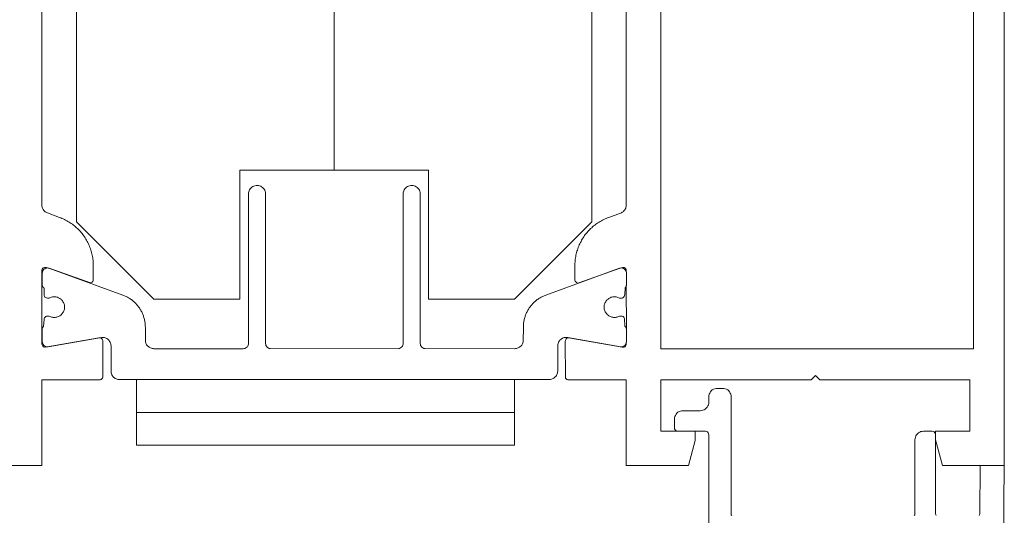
# Paper-space layout 'AD-02 DETAL MONTAŻU DRZWI' of a CAD drawing. Header units: millimetres. Extents: x 0 to 594, y 0 to 550.
# Tile 20 of 99: x 121.73 to 133.19, y 111.63 to 117.4. Entities that reach past the tile are written whole.
import ezdxf
from ezdxf.xclip import XClip

# ---------------------------------------------------------------- set-up
doc = ezdxf.new("R2010")
doc.units = ezdxf.units.MM
doc.header["$MEASUREMENT"] = 0
doc.header["$XCLIPFRAME"] = 0
doc.layers.add('A_stolarka_Nr_pióra__1', color=7, linetype='Continuous', lineweight=20)
doc.layers.add('A_stolarka_Nr_pióra__2', color=8, linetype='Continuous', lineweight=13)

# ---------------------------------------------------------------- blocks, each defined once
blk = doc.blocks.new('Rysunek_2_2', base_point=(-46914.584, -27095.2))
at = {"layer": 'A_stolarka_Nr_pióra__1', "color": 7, "linetype": 'Continuous', "lineweight": 20, "ltscale": 0.2, "flags": 128}
for points in [[(133.186, 126.558), (133.187, 112.21), (132.468, 112.21), (132.387, 112.51), (132.387, 112.61), (132.787, 112.61), (132.787, 113.21), (131.038, 113.21), (130.988, 113.26), (130.938, 113.21), (129.187, 113.209), (129.187, 112.609), (129.587, 112.609), (129.587, 112.503), (129.509, 112.209), (128.787, 112.209), (128.787, 113.209), (128.117, 113.208), (128.106, 113.21), (128.096, 113.214), (128.088, 113.22), (128.081, 113.229), (128.078, 113.239), (128.077, 113.657), (128.078, 113.668), (128.082, 113.677), (128.088, 113.685), (128.096, 113.692), (128.106, 113.696), (128.116, 113.697), (128.74, 113.588), (128.751, 113.587), (128.761, 113.59), (128.77, 113.594), (128.778, 113.601), (128.783, 113.61), (128.786, 113.62), (128.787, 113.64), (128.788, 113.65), (128.789, 113.79), (128.788, 113.8), (128.787, 114.307), (128.788, 114.317), (128.789, 114.451), (128.788, 114.461), (128.787, 114.479), (128.786, 114.49), (128.781, 114.5), (128.773, 114.509), (128.764, 114.515), (128.753, 114.518), (128.741, 114.518), (128.714, 114.509), (128.236, 114.336), (128.226, 114.335), (128.215, 114.337), (128.206, 114.341), (128.198, 114.348), (128.192, 114.357), (128.189, 114.367), (128.188, 114.537), (128.188, 114.552), (128.189, 114.568), (128.19, 114.583), (128.191, 114.599), (128.193, 114.614), (128.195, 114.63), (128.198, 114.645), (128.201, 114.66), (128.204, 114.676), (128.208, 114.691), (128.212, 114.706), (128.217, 114.72), (128.222, 114.735), (128.227, 114.75), (128.233, 114.764), (128.239, 114.779), (128.246, 114.793), (128.253, 114.807), (128.26, 114.821), (128.267, 114.834), (128.275, 114.848), (128.283, 114.861), (128.292, 114.874), (128.301, 114.887), (128.31, 114.899), (128.32, 114.911), (128.33, 114.923), (128.34, 114.935), (128.35, 114.947), (128.361, 114.958), (128.372, 114.969), (128.384, 114.979), (128.395, 114.99), (128.407, 115), (128.419, 115.01), (128.432, 115.019), (128.445, 115.028), (128.457, 115.037), (128.471, 115.045), (128.484, 115.053), (128.497, 115.061), (128.511, 115.068), (128.525, 115.075), (128.539, 115.082), (128.553, 115.088), (128.568, 115.094), (128.582, 115.1), (128.721, 115.15), (128.731, 115.154), (128.74, 115.159), (128.749, 115.165), (128.756, 115.172), (128.764, 115.18), (128.77, 115.188), (128.775, 115.197), (128.78, 115.206), (128.783, 115.216), (128.786, 115.226), (128.787, 115.236), (128.79, 121.476)], [(133.186, 126.558), (133.187, 112.21), (132.468, 112.21), (132.387, 112.51), (132.387, 112.61), (132.787, 112.61), (132.787, 113.21), (131.038, 113.21), (130.988, 113.26), (130.938, 113.21), (129.187, 113.209), (129.187, 112.609), (129.587, 112.609), (129.587, 112.503), (129.509, 112.209), (128.787, 112.209), (128.787, 113.209), (128.117, 113.208), (128.106, 113.21), (128.096, 113.214), (128.088, 113.22), (128.081, 113.229), (128.078, 113.239), (128.077, 113.657), (128.078, 113.668), (128.082, 113.677), (128.088, 113.685), (128.096, 113.692), (128.106, 113.696), (128.116, 113.697), (128.74, 113.588), (128.751, 113.587), (128.761, 113.59), (128.77, 113.594), (128.778, 113.601), (128.783, 113.61), (128.786, 113.62), (128.787, 113.64), (128.788, 113.65), (128.789, 113.79), (128.788, 113.8), (128.787, 114.307), (128.788, 114.317), (128.789, 114.451), (128.788, 114.461), (128.787, 114.479), (128.786, 114.49), (128.781, 114.5), (128.773, 114.509), (128.764, 114.515), (128.753, 114.518), (128.741, 114.518), (128.714, 114.509), (128.236, 114.336), (128.226, 114.335), (128.215, 114.337), (128.206, 114.341), (128.198, 114.348), (128.192, 114.357), (128.189, 114.367), (128.188, 114.537), (128.188, 114.552), (128.189, 114.568), (128.19, 114.583), (128.191, 114.599), (128.193, 114.614), (128.195, 114.63), (128.198, 114.645), (128.201, 114.66), (128.204, 114.676), (128.208, 114.691), (128.212, 114.706), (128.217, 114.72), (128.222, 114.735), (128.227, 114.75), (128.233, 114.764), (128.239, 114.779), (128.246, 114.793), (128.253, 114.807), (128.26, 114.821), (128.267, 114.834), (128.275, 114.848), (128.283, 114.861), (128.292, 114.874), (128.301, 114.887), (128.31, 114.899), (128.32, 114.911), (128.33, 114.923), (128.34, 114.935), (128.35, 114.947), (128.361, 114.958), (128.372, 114.969), (128.384, 114.979), (128.395, 114.99), (128.407, 115), (128.419, 115.01), (128.432, 115.019), (128.445, 115.028), (128.457, 115.037), (128.471, 115.045), (128.484, 115.053), (128.497, 115.061), (128.511, 115.068), (128.525, 115.075), (128.539, 115.082), (128.553, 115.088), (128.568, 115.094), (128.582, 115.1), (128.721, 115.15), (128.731, 115.154), (128.74, 115.159), (128.749, 115.165), (128.756, 115.172), (128.764, 115.18), (128.77, 115.188), (128.775, 115.197), (128.78, 115.206), (128.783, 115.216), (128.786, 115.226), (128.787, 115.236), (128.79, 121.476)], [(121.985, 121.484), (121.984, 115.24), (121.985, 115.23), (121.988, 115.218), (121.991, 115.208), (121.995, 115.199), (122, 115.19), (122.008, 115.18), (122.014, 115.173), (122.022, 115.166), (122.03, 115.16), (122.039, 115.155), (122.048, 115.151), (122.189, 115.1), (122.204, 115.094), (122.218, 115.088), (122.232, 115.082), (122.246, 115.075), (122.26, 115.068), (122.274, 115.061), (122.288, 115.053), (122.301, 115.045), (122.314, 115.037), (122.327, 115.028), (122.34, 115.019), (122.352, 115.01), (122.364, 115), (122.376, 114.99), (122.388, 114.979), (122.399, 114.969), (122.41, 114.958), (122.421, 114.947), (122.432, 114.935), (122.442, 114.923), (122.452, 114.911), (122.461, 114.899), (122.47, 114.887), (122.479, 114.874), (122.488, 114.861), (122.496, 114.848), (122.504, 114.834), (122.512, 114.821), (122.519, 114.807), (122.526, 114.793), (122.532, 114.779), (122.538, 114.764), (122.544, 114.75), (122.549, 114.735), (122.554, 114.72), (122.559, 114.706), (122.563, 114.691), (122.567, 114.676), (122.57, 114.66), (122.573, 114.645), (122.576, 114.63), (122.578, 114.614), (122.58, 114.599), (122.582, 114.583), (122.583, 114.568), (122.583, 114.552), (122.583, 114.537), (122.583, 114.375), (122.582, 114.364), (122.578, 114.354), (122.571, 114.346), (122.562, 114.34), (122.552, 114.336), (122.069, 114.507), (122.059, 114.51), (122.038, 114.516), (122.027, 114.518), (122.016, 114.518), (122.005, 114.513), (121.996, 114.507), (121.989, 114.497), (121.985, 114.487), (121.984, 113.627), (121.986, 113.617), (121.99, 113.607), (121.996, 113.599), (122.004, 113.593), (122.014, 113.589), (122.024, 113.587), (122.648, 113.697), (122.658, 113.697), (122.669, 113.695), (122.678, 113.69), (122.685, 113.683), (122.691, 113.674), (122.694, 113.665), (122.695, 113.248), (122.694, 113.238), (122.689, 113.228), (122.683, 113.22), (122.674, 113.213), (122.664, 113.209), (121.984, 113.209), (121.984, 112.209), (121.263, 112.209)], [(121.985, 121.484), (121.984, 115.24), (121.985, 115.23), (121.988, 115.218), (121.991, 115.208), (121.995, 115.199), (122, 115.19), (122.008, 115.18), (122.014, 115.173), (122.022, 115.166), (122.03, 115.16), (122.039, 115.155), (122.048, 115.151), (122.189, 115.1), (122.204, 115.094), (122.218, 115.088), (122.232, 115.082), (122.246, 115.075), (122.26, 115.068), (122.274, 115.061), (122.288, 115.053), (122.301, 115.045), (122.314, 115.037), (122.327, 115.028), (122.34, 115.019), (122.352, 115.01), (122.364, 115), (122.376, 114.99), (122.388, 114.979), (122.399, 114.969), (122.41, 114.958), (122.421, 114.947), (122.432, 114.935), (122.442, 114.923), (122.452, 114.911), (122.461, 114.899), (122.47, 114.887), (122.479, 114.874), (122.488, 114.861), (122.496, 114.848), (122.504, 114.834), (122.512, 114.821), (122.519, 114.807), (122.526, 114.793), (122.532, 114.779), (122.538, 114.764), (122.544, 114.75), (122.549, 114.735), (122.554, 114.72), (122.559, 114.706), (122.563, 114.691), (122.567, 114.676), (122.57, 114.66), (122.573, 114.645), (122.576, 114.63), (122.578, 114.614), (122.58, 114.599), (122.582, 114.583), (122.583, 114.568), (122.583, 114.552), (122.583, 114.537), (122.583, 114.375), (122.582, 114.364), (122.578, 114.354), (122.571, 114.346), (122.562, 114.34), (122.552, 114.336), (122.069, 114.507), (122.059, 114.51), (122.038, 114.516), (122.027, 114.518), (122.016, 114.518), (122.005, 114.513), (121.996, 114.507), (121.989, 114.497), (121.985, 114.487), (121.984, 113.627), (121.986, 113.617), (121.99, 113.607), (121.996, 113.599), (122.004, 113.593), (122.014, 113.589), (122.024, 113.587), (122.648, 113.697), (122.658, 113.697), (122.669, 113.695), (122.678, 113.69), (122.685, 113.683), (122.691, 113.674), (122.694, 113.665), (122.695, 113.248), (122.694, 113.238), (122.689, 113.228), (122.683, 113.22), (122.674, 113.213), (122.664, 113.209), (121.984, 113.209), (121.984, 112.209), (121.263, 112.209)], [(132.827, 122.051), (132.827, 113.569), (129.187, 113.569), (129.187, 123.151)], [(132.827, 122.051), (132.827, 113.569), (129.187, 113.569), (129.187, 123.151)], [(123.086, 113.209), (123.086, 112.829), (127.487, 112.829), (127.487, 113.209)], [(123.086, 113.209), (123.086, 112.829), (127.487, 112.829), (127.487, 113.209)], [(129.747, 107.172), (129.747, 112.569), (129.745, 112.581), (129.74, 112.593), (129.731, 112.601), (129.72, 112.607), (129.708, 112.609), (129.387, 112.609), (129.374, 112.611), (129.364, 112.617), (129.355, 112.625), (129.349, 112.637), (129.347, 112.649), (129.347, 112.749), (129.348, 112.765), (129.352, 112.78), (129.358, 112.794), (129.366, 112.808), (129.376, 112.819), (129.388, 112.83), (129.401, 112.838), (129.416, 112.844), (129.431, 112.848), (129.447, 112.849), (129.647, 112.849), (129.663, 112.85), (129.678, 112.854), (129.693, 112.86), (129.706, 112.868), (129.718, 112.878), (129.728, 112.89), (129.737, 112.904), (129.742, 112.918), (129.746, 112.933), (129.747, 112.949), (129.747, 113.009), (129.749, 113.025), (129.752, 113.04), (129.758, 113.054), (129.766, 113.068), (129.776, 113.08), (129.788, 113.09), (129.802, 113.098), (129.817, 113.104), (129.832, 113.108), (129.847, 113.109), (129.909, 113.109), (129.924, 113.108), (129.939, 113.104), (129.953, 113.098), (129.967, 113.09), (129.979, 113.08), (129.989, 113.068), (129.997, 113.054), (130.002, 113.04), (130.006, 113.025), (130.007, 113.009), (130.007, 111.651), (130.009, 111.638), (130.014, 111.627)], [(132.139, 111.627), (132.145, 111.638), (132.147, 111.651), (132.147, 112.509), (132.148, 112.525), (132.152, 112.54), (132.158, 112.555), (132.166, 112.569), (132.176, 112.58), (132.188, 112.591), (132.202, 112.599), (132.216, 112.605), (132.231, 112.608), (132.247, 112.61), (132.347, 112.61), (132.359, 112.608), (132.37, 112.602), (132.379, 112.593), (132.385, 112.582), (132.387, 112.569), (132.387, 111.651), (132.389, 111.638), (132.394, 111.627)], [(132.895, 111.627), (132.9, 111.638), (132.902, 111.65), (132.907, 112.21), (133.187, 112.21), (133.14, 106.859)], [(129.747, 107.172), (129.747, 112.569), (129.745, 112.581), (129.74, 112.593), (129.731, 112.601), (129.72, 112.607), (129.708, 112.609), (129.387, 112.609), (129.374, 112.611), (129.364, 112.617), (129.355, 112.625), (129.349, 112.637), (129.347, 112.649), (129.347, 112.749), (129.348, 112.765), (129.352, 112.78), (129.358, 112.794), (129.366, 112.808), (129.376, 112.819), (129.388, 112.83), (129.401, 112.838), (129.416, 112.844), (129.431, 112.848), (129.447, 112.849), (129.647, 112.849), (129.663, 112.85), (129.678, 112.854), (129.693, 112.86), (129.706, 112.868), (129.718, 112.878), (129.728, 112.89), (129.737, 112.904), (129.742, 112.918), (129.746, 112.933), (129.747, 112.949), (129.747, 113.009), (129.749, 113.025), (129.752, 113.04), (129.758, 113.054), (129.766, 113.068), (129.776, 113.08), (129.788, 113.09), (129.802, 113.098), (129.817, 113.104), (129.832, 113.108), (129.847, 113.109), (129.909, 113.109), (129.924, 113.108), (129.939, 113.104), (129.953, 113.098), (129.967, 113.09), (129.979, 113.08), (129.989, 113.068), (129.997, 113.054), (130.002, 113.04), (130.006, 113.025), (130.007, 113.009), (130.007, 111.651), (130.009, 111.638), (130.014, 111.627)], [(132.139, 111.627), (132.145, 111.638), (132.147, 111.651), (132.147, 112.509), (132.148, 112.525), (132.152, 112.54), (132.158, 112.555), (132.166, 112.569), (132.176, 112.58), (132.188, 112.591), (132.202, 112.599), (132.216, 112.605), (132.231, 112.608), (132.247, 112.61), (132.347, 112.61), (132.359, 112.608), (132.37, 112.602), (132.379, 112.593), (132.385, 112.582), (132.387, 112.569), (132.387, 111.651), (132.389, 111.638), (132.394, 111.627)], [(132.895, 111.627), (132.9, 111.638), (132.902, 111.65), (132.907, 112.21), (133.187, 112.21), (133.14, 106.859)], [(123.086, 112.829), (123.086, 112.449), (127.487, 112.449), (127.487, 112.829)], [(123.086, 112.829), (123.086, 112.449), (127.487, 112.449), (127.487, 112.829)]]:
    blk.add_lwpolyline(points, dxfattribs=at)
for points in [[(125.386, 121.149), (124.287, 121.149), (124.287, 122.649), (123.287, 122.649), (122.386, 121.749), (122.387, 115.049), (123.287, 114.149), (124.287, 114.149), (124.287, 115.649), (125.387, 115.649)], [(125.386, 121.149), (124.287, 121.149), (124.287, 122.649), (123.287, 122.649), (122.386, 121.749), (122.387, 115.049), (123.287, 114.149), (124.287, 114.149), (124.287, 115.649), (125.387, 115.649)], [(125.385, 121.149), (126.485, 121.149), (126.485, 122.649), (127.484, 122.649), (128.385, 121.749), (128.384, 115.049), (127.484, 114.149), (126.485, 114.149), (126.485, 115.649), (125.385, 115.649)], [(125.385, 121.149), (126.485, 121.149), (126.485, 122.649), (127.484, 122.649), (128.385, 121.749), (128.384, 115.049), (127.484, 114.149), (126.485, 114.149), (126.485, 115.649), (125.385, 115.649)], [(127.989, 113.311), (127.988, 113.298), (127.986, 113.288), (127.983, 113.278), (127.979, 113.269), (127.975, 113.26), (127.967, 113.249), (127.96, 113.242), (127.953, 113.235), (127.945, 113.229), (127.937, 113.223), (127.924, 113.218), (127.915, 113.215), (127.905, 113.213), (127.895, 113.211), (122.889, 113.211), (122.878, 113.212), (122.869, 113.213), (122.859, 113.216), (122.849, 113.219), (122.838, 113.225), (122.829, 113.231), (122.821, 113.237), (122.812, 113.247), (122.806, 113.255), (122.799, 113.266), (122.794, 113.278), (122.791, 113.288), (122.789, 113.298), (122.789, 113.311), (122.789, 113.603), (122.788, 113.615), (122.786, 113.626), (122.783, 113.636), (122.779, 113.647), (122.773, 113.656), (122.767, 113.665), (122.76, 113.674), (122.751, 113.681), (122.742, 113.688), (122.733, 113.693), (122.722, 113.698), (122.712, 113.701), (122.701, 113.703), (122.69, 113.703), (122.678, 113.703), (122.059, 113.594), (122.048, 113.593), (122.037, 113.594), (122.026, 113.597), (122.016, 113.603), (122.007, 113.609), (122, 113.618), (121.994, 113.627), (121.991, 113.638), (121.989, 113.649), (121.989, 113.79), (121.989, 113.801), (121.992, 113.811), (121.997, 113.821), (122.003, 113.83), (122.009, 113.91), (122.01, 113.921), (122.014, 113.931), (122.021, 113.939), (122.029, 113.945), (122.039, 113.949), (122.061, 113.95), (122.071, 113.949), (122.087, 113.942), (122.097, 113.939), (122.107, 113.937), (122.117, 113.936), (122.127, 113.935), (122.138, 113.936), (122.148, 113.937), (122.158, 113.939), (122.168, 113.942), (122.177, 113.945), (122.186, 113.95), (122.195, 113.955), (122.203, 113.961), (122.211, 113.968), (122.218, 113.975), (122.225, 113.983), (122.23, 113.992), (122.236, 114.001), (122.24, 114.01), (122.243, 114.02), (122.246, 114.03), (122.248, 114.04), (122.248, 114.05), (122.248, 114.06), (122.248, 114.07), (122.246, 114.081), (122.243, 114.091), (122.24, 114.1), (122.236, 114.109), (122.23, 114.118), (122.225, 114.127), (122.218, 114.135), (122.211, 114.142), (122.203, 114.149), (122.195, 114.155), (122.186, 114.16), (122.177, 114.165), (122.168, 114.169), (122.158, 114.171), (122.148, 114.174), (122.138, 114.175), (122.127, 114.175), (122.117, 114.175), (122.107, 114.173), (122.097, 114.171), (122.087, 114.168), (122.078, 114.164), (122.068, 114.161), (122.049, 114.16), (122.038, 114.162), (122.028, 114.166), (122.02, 114.172), (122.013, 114.181), (122.01, 114.191), (122.009, 114.275), (122.001, 114.283), (121.995, 114.292), (121.991, 114.302), (121.989, 114.312), (121.989, 114.451), (121.99, 114.463), (121.993, 114.475), (121.999, 114.485), (122.007, 114.495), (122.017, 114.502), (122.028, 114.507), (122.04, 114.51), (122.052, 114.511), (122.064, 114.509), (122.925, 114.196), (122.935, 114.192), (122.945, 114.188), (122.954, 114.184), (122.964, 114.179), (122.973, 114.175), (122.982, 114.17), (122.991, 114.165), (123, 114.159), (123.009, 114.154), (123.017, 114.148), (123.026, 114.142), (123.034, 114.135), (123.042, 114.129), (123.05, 114.122), (123.058, 114.115), (123.066, 114.108), (123.073, 114.101), (123.08, 114.093), (123.087, 114.086), (123.094, 114.078), (123.101, 114.07), (123.107, 114.062), (123.113, 114.053), (123.119, 114.045), (123.125, 114.036), (123.13, 114.027), (123.136, 114.018), (123.141, 114.009), (123.146, 114), (123.15, 113.991), (123.154, 113.981), (123.158, 113.972), (123.162, 113.962), (123.166, 113.952), (123.169, 113.942), (123.172, 113.933), (123.175, 113.923), (123.178, 113.912), (123.18, 113.902), (123.182, 113.892), (123.184, 113.882), (123.185, 113.872), (123.186, 113.861), (123.187, 113.851), (123.188, 113.841), (123.188, 113.83), (123.189, 113.82), (123.189, 113.671), (123.189, 113.661), (123.191, 113.648), (123.195, 113.635), (123.199, 113.626), (123.204, 113.617), (123.21, 113.609), (123.217, 113.602), (123.224, 113.595), (123.232, 113.589), (123.24, 113.583), (123.249, 113.579), (123.259, 113.576), (123.269, 113.573), (123.278, 113.572), (123.289, 113.571), (124.329, 113.571), (124.338, 113.572), (124.348, 113.574), (124.359, 113.58), (124.369, 113.587), (124.376, 113.594), (124.381, 113.602), (124.385, 113.612), (124.388, 113.623), (124.389, 115.371), (124.389, 115.384), (124.392, 115.398), (124.396, 115.41), (124.402, 115.422), (124.41, 115.433), (124.419, 115.443), (124.429, 115.452), (124.44, 115.459), (124.453, 115.464), (124.465, 115.468), (124.478, 115.471), (124.492, 115.471), (124.505, 115.47), (124.518, 115.467), (124.531, 115.462), (124.542, 115.455), (124.553, 115.448), (124.563, 115.438), (124.571, 115.428), (124.578, 115.416), (124.583, 115.404), (124.587, 115.391), (124.588, 115.378), (124.589, 113.631), (124.59, 113.619), (124.593, 113.61), (124.598, 113.599), (124.604, 113.591), (124.611, 113.584), (124.62, 113.579), (124.631, 113.574), (124.641, 113.572), (126.129, 113.571), (126.138, 113.572), (126.148, 113.574), (126.159, 113.58), (126.169, 113.587), (126.176, 113.594), (126.181, 113.602), (126.185, 113.612), (126.188, 113.623), (126.189, 115.371), (126.189, 115.384), (126.192, 115.398), (126.196, 115.41), (126.202, 115.422), (126.21, 115.433), (126.219, 115.443), (126.229, 115.452), (126.24, 115.459), (126.253, 115.464), (126.265, 115.468), (126.278, 115.471), (126.292, 115.471), (126.305, 115.47), (126.318, 115.467), (126.331, 115.462), (126.342, 115.455), (126.353, 115.448), (126.363, 115.438), (126.371, 115.428), (126.378, 115.416), (126.383, 115.404), (126.387, 115.391), (126.388, 115.378), (126.389, 113.631), (126.39, 113.619), (126.393, 113.61), (126.398, 113.599), (126.404, 113.591), (126.411, 113.584), (126.42, 113.579), (126.431, 113.574), (126.441, 113.572), (127.489, 113.571), (127.499, 113.572), (127.508, 113.573), (127.518, 113.576), (127.528, 113.579), (127.537, 113.583), (127.545, 113.589), (127.553, 113.595), (127.56, 113.602), (127.569, 113.612), (127.575, 113.62), (127.579, 113.629), (127.583, 113.638), (127.587, 113.651), (127.588, 113.664), (127.589, 113.82), (127.589, 113.83), (127.589, 113.841), (127.59, 113.851), (127.591, 113.861), (127.592, 113.872), (127.593, 113.882), (127.595, 113.892), (127.597, 113.902), (127.599, 113.912), (127.602, 113.923), (127.605, 113.933), (127.608, 113.942), (127.611, 113.952), (127.615, 113.962), (127.619, 113.972), (127.623, 113.981), (127.627, 113.991), (127.632, 114), (127.636, 114.009), (127.641, 114.018), (127.647, 114.027), (127.652, 114.036), (127.658, 114.045), (127.664, 114.053), (127.67, 114.062), (127.676, 114.07), (127.683, 114.078), (127.69, 114.086), (127.697, 114.093), (127.704, 114.101), (127.712, 114.108), (127.719, 114.115), (127.727, 114.122), (127.735, 114.129), (127.743, 114.135), (127.751, 114.142), (127.76, 114.148), (127.768, 114.154), (127.777, 114.159), (127.786, 114.165), (127.795, 114.17), (127.804, 114.175), (127.813, 114.179), (127.823, 114.184), (127.832, 114.188), (127.842, 114.192), (127.852, 114.196), (128.708, 114.507), (128.72, 114.51), (128.732, 114.511), (128.744, 114.509), (128.756, 114.504), (128.766, 114.498), (128.775, 114.489), (128.781, 114.479), (128.786, 114.468), (128.788, 114.456), (128.789, 114.32), (128.788, 114.309), (128.785, 114.299), (128.78, 114.289), (128.774, 114.28), (128.769, 114.2), (128.767, 114.19), (128.763, 114.18), (128.756, 114.171), (128.748, 114.165), (128.738, 114.161), (128.716, 114.16), (128.706, 114.161), (128.69, 114.168), (128.68, 114.171), (128.67, 114.173), (128.66, 114.175), (128.65, 114.175), (128.639, 114.175), (128.629, 114.174), (128.619, 114.171), (128.609, 114.169), (128.6, 114.165), (128.591, 114.16), (128.582, 114.155), (128.574, 114.149), (128.566, 114.142), (128.559, 114.135), (128.552, 114.127), (128.547, 114.118), (128.542, 114.109), (128.537, 114.1), (128.534, 114.091), (128.531, 114.081), (128.529, 114.07), (128.529, 114.06), (128.529, 114.05), (128.529, 114.04), (128.531, 114.03), (128.534, 114.02), (128.537, 114.01), (128.542, 114.001), (128.547, 113.992), (128.552, 113.983), (128.559, 113.975), (128.566, 113.968), (128.574, 113.961), (128.582, 113.955), (128.591, 113.95), (128.6, 113.945), (128.609, 113.942), (128.619, 113.939), (128.629, 113.937), (128.639, 113.936), (128.65, 113.935), (128.66, 113.936), (128.67, 113.937), (128.68, 113.939), (128.69, 113.942), (128.699, 113.946), (128.709, 113.949), (128.729, 113.95), (128.739, 113.949), (128.749, 113.945), (128.757, 113.938), (128.764, 113.929), (128.767, 113.919), (128.769, 113.835), (128.776, 113.827), (128.782, 113.818), (128.786, 113.808), (128.788, 113.798), (128.789, 113.653), (128.787, 113.642), (128.784, 113.631), (128.779, 113.621), (128.773, 113.612), (128.764, 113.605), (128.755, 113.599), (128.745, 113.595), (128.734, 113.593), (128.723, 113.593), (128.106, 113.702), (128.095, 113.703), (128.084, 113.703), (128.073, 113.702), (128.062, 113.7), (128.051, 113.696), (128.041, 113.691), (128.032, 113.686), (128.023, 113.679), (128.015, 113.671), (128.008, 113.662), (128.002, 113.653), (127.997, 113.643), (127.993, 113.633), (127.99, 113.622), (127.989, 113.611)]]:
    blk.add_lwpolyline(points, close=True, dxfattribs=at)
at = {"layer": 'A_stolarka_Nr_pióra__2', "color": 8, "linetype": 'Continuous', "lineweight": 13, "ltscale": 0.2, "flags": 128}
blk.add_lwpolyline([(127.989, 113.311), (127.988, 113.298), (127.986, 113.288), (127.983, 113.278), (127.979, 113.269), (127.975, 113.26), (127.967, 113.249), (127.96, 113.242), (127.953, 113.235), (127.945, 113.229), (127.937, 113.223), (127.924, 113.218), (127.915, 113.215), (127.905, 113.213), (127.895, 113.211), (122.889, 113.211), (122.878, 113.212), (122.869, 113.213), (122.859, 113.216), (122.849, 113.219), (122.838, 113.225), (122.829, 113.231), (122.821, 113.237), (122.812, 113.247), (122.806, 113.255), (122.799, 113.266), (122.794, 113.278), (122.791, 113.288), (122.789, 113.298), (122.789, 113.311), (122.789, 113.603), (122.788, 113.615), (122.786, 113.626), (122.783, 113.636), (122.779, 113.647), (122.773, 113.656), (122.767, 113.665), (122.76, 113.674), (122.751, 113.681), (122.742, 113.688), (122.733, 113.693), (122.722, 113.698), (122.712, 113.701), (122.701, 113.703), (122.69, 113.703), (122.678, 113.703), (122.059, 113.594), (122.048, 113.593), (122.037, 113.594), (122.026, 113.597), (122.016, 113.603), (122.007, 113.609), (122, 113.618), (121.994, 113.627), (121.991, 113.638), (121.989, 113.649), (121.989, 113.79), (121.989, 113.801), (121.992, 113.811), (121.997, 113.821), (122.003, 113.83), (122.009, 113.91), (122.01, 113.921), (122.014, 113.931), (122.021, 113.939), (122.029, 113.945), (122.039, 113.949), (122.061, 113.95), (122.071, 113.949), (122.087, 113.942), (122.097, 113.939), (122.107, 113.937), (122.117, 113.936), (122.127, 113.935), (122.138, 113.936), (122.148, 113.937), (122.158, 113.939), (122.168, 113.942), (122.177, 113.945), (122.186, 113.95), (122.195, 113.955), (122.203, 113.961), (122.211, 113.968), (122.218, 113.975), (122.225, 113.983), (122.23, 113.992), (122.236, 114.001), (122.24, 114.01), (122.243, 114.02), (122.246, 114.03), (122.248, 114.04), (122.248, 114.05), (122.248, 114.06), (122.248, 114.07), (122.246, 114.081), (122.243, 114.091), (122.24, 114.1), (122.236, 114.109), (122.23, 114.118), (122.225, 114.127), (122.218, 114.135), (122.211, 114.142), (122.203, 114.149), (122.195, 114.155), (122.186, 114.16), (122.177, 114.165), (122.168, 114.169), (122.158, 114.171), (122.148, 114.174), (122.138, 114.175), (122.127, 114.175), (122.117, 114.175), (122.107, 114.173), (122.097, 114.171), (122.087, 114.168), (122.078, 114.164), (122.068, 114.161), (122.049, 114.16), (122.038, 114.162), (122.028, 114.166), (122.02, 114.172), (122.013, 114.181), (122.01, 114.191), (122.009, 114.275), (122.001, 114.283), (121.995, 114.292), (121.991, 114.302), (121.989, 114.312), (121.989, 114.451), (121.99, 114.463), (121.993, 114.475), (121.999, 114.485), (122.007, 114.495), (122.017, 114.502), (122.028, 114.507), (122.04, 114.51), (122.052, 114.511), (122.064, 114.509), (122.925, 114.196), (122.935, 114.192), (122.945, 114.188), (122.954, 114.184), (122.964, 114.179), (122.973, 114.175), (122.982, 114.17), (122.991, 114.165), (123, 114.159), (123.009, 114.154), (123.017, 114.148), (123.026, 114.142), (123.034, 114.135), (123.042, 114.129), (123.05, 114.122), (123.058, 114.115), (123.066, 114.108), (123.073, 114.101), (123.08, 114.093), (123.087, 114.086), (123.094, 114.078), (123.101, 114.07), (123.107, 114.062), (123.113, 114.053), (123.119, 114.045), (123.125, 114.036), (123.13, 114.027), (123.136, 114.018), (123.141, 114.009), (123.146, 114), (123.15, 113.991), (123.154, 113.981), (123.158, 113.972), (123.162, 113.962), (123.166, 113.952), (123.169, 113.942), (123.172, 113.933), (123.175, 113.923), (123.178, 113.912), (123.18, 113.902), (123.182, 113.892), (123.184, 113.882), (123.185, 113.872), (123.186, 113.861), (123.187, 113.851), (123.188, 113.841), (123.188, 113.83), (123.189, 113.82), (123.189, 113.671), (123.189, 113.661), (123.191, 113.648), (123.195, 113.635), (123.199, 113.626), (123.204, 113.617), (123.21, 113.609), (123.217, 113.602), (123.224, 113.595), (123.232, 113.589), (123.24, 113.583), (123.249, 113.579), (123.259, 113.576), (123.269, 113.573), (123.278, 113.572), (123.289, 113.571), (124.329, 113.571), (124.338, 113.572), (124.348, 113.574), (124.359, 113.58), (124.369, 113.587), (124.376, 113.594), (124.381, 113.602), (124.385, 113.612), (124.388, 113.623), (124.389, 115.371), (124.389, 115.384), (124.392, 115.398), (124.396, 115.41), (124.402, 115.422), (124.41, 115.433), (124.419, 115.443), (124.429, 115.452), (124.44, 115.459), (124.453, 115.464), (124.465, 115.468), (124.478, 115.471), (124.492, 115.471), (124.505, 115.47), (124.518, 115.467), (124.531, 115.462), (124.542, 115.455), (124.553, 115.448), (124.563, 115.438), (124.571, 115.428), (124.578, 115.416), (124.583, 115.404), (124.587, 115.391), (124.588, 115.378), (124.589, 113.631), (124.59, 113.619), (124.593, 113.61), (124.598, 113.599), (124.604, 113.591), (124.611, 113.584), (124.62, 113.579), (124.631, 113.574), (124.641, 113.572), (126.129, 113.571), (126.138, 113.572), (126.148, 113.574), (126.159, 113.58), (126.169, 113.587), (126.176, 113.594), (126.181, 113.602), (126.185, 113.612), (126.188, 113.623), (126.189, 115.371), (126.189, 115.384), (126.192, 115.398), (126.196, 115.41), (126.202, 115.422), (126.21, 115.433), (126.219, 115.443), (126.229, 115.452), (126.24, 115.459), (126.253, 115.464), (126.265, 115.468), (126.278, 115.471), (126.292, 115.471), (126.305, 115.47), (126.318, 115.467), (126.331, 115.462), (126.342, 115.455), (126.353, 115.448), (126.363, 115.438), (126.371, 115.428), (126.378, 115.416), (126.383, 115.404), (126.387, 115.391), (126.388, 115.378), (126.389, 113.631), (126.39, 113.619), (126.393, 113.61), (126.398, 113.599), (126.404, 113.591), (126.411, 113.584), (126.42, 113.579), (126.431, 113.574), (126.441, 113.572), (127.489, 113.571), (127.499, 113.572), (127.508, 113.573), (127.518, 113.576), (127.528, 113.579), (127.537, 113.583), (127.545, 113.589), (127.553, 113.595), (127.56, 113.602), (127.569, 113.612), (127.575, 113.62), (127.579, 113.629), (127.583, 113.638), (127.587, 113.651), (127.588, 113.664), (127.589, 113.82), (127.589, 113.83), (127.589, 113.841), (127.59, 113.851), (127.591, 113.861), (127.592, 113.872), (127.593, 113.882), (127.595, 113.892), (127.597, 113.902), (127.599, 113.912), (127.602, 113.923), (127.605, 113.933), (127.608, 113.942), (127.611, 113.952), (127.615, 113.962), (127.619, 113.972), (127.623, 113.981), (127.627, 113.991), (127.632, 114), (127.636, 114.009), (127.641, 114.018), (127.647, 114.027), (127.652, 114.036), (127.658, 114.045), (127.664, 114.053), (127.67, 114.062), (127.676, 114.07), (127.683, 114.078), (127.69, 114.086), (127.697, 114.093), (127.704, 114.101), (127.712, 114.108), (127.719, 114.115), (127.727, 114.122), (127.735, 114.129), (127.743, 114.135), (127.751, 114.142), (127.76, 114.148), (127.768, 114.154), (127.777, 114.159), (127.786, 114.165), (127.795, 114.17), (127.804, 114.175), (127.813, 114.179), (127.823, 114.184), (127.832, 114.188), (127.842, 114.192), (127.852, 114.196), (128.708, 114.507), (128.72, 114.51), (128.732, 114.511), (128.744, 114.509), (128.756, 114.504), (128.766, 114.498), (128.775, 114.489), (128.781, 114.479), (128.786, 114.468), (128.788, 114.456), (128.789, 114.32), (128.788, 114.309), (128.785, 114.299), (128.78, 114.289), (128.774, 114.28), (128.769, 114.2), (128.767, 114.19), (128.763, 114.18), (128.756, 114.171), (128.748, 114.165), (128.738, 114.161), (128.716, 114.16), (128.706, 114.161), (128.69, 114.168), (128.68, 114.171), (128.67, 114.173), (128.66, 114.175), (128.65, 114.175), (128.639, 114.175), (128.629, 114.174), (128.619, 114.171), (128.609, 114.169), (128.6, 114.165), (128.591, 114.16), (128.582, 114.155), (128.574, 114.149), (128.566, 114.142), (128.559, 114.135), (128.552, 114.127), (128.547, 114.118), (128.542, 114.109), (128.537, 114.1), (128.534, 114.091), (128.531, 114.081), (128.529, 114.07), (128.529, 114.06), (128.529, 114.05), (128.529, 114.04), (128.531, 114.03), (128.534, 114.02), (128.537, 114.01), (128.542, 114.001), (128.547, 113.992), (128.552, 113.983), (128.559, 113.975), (128.566, 113.968), (128.574, 113.961), (128.582, 113.955), (128.591, 113.95), (128.6, 113.945), (128.609, 113.942), (128.619, 113.939), (128.629, 113.937), (128.639, 113.936), (128.65, 113.935), (128.66, 113.936), (128.67, 113.937), (128.68, 113.939), (128.69, 113.942), (128.699, 113.946), (128.709, 113.949), (128.729, 113.95), (128.739, 113.949), (128.749, 113.945), (128.757, 113.938), (128.764, 113.929), (128.767, 113.919), (128.769, 113.835), (128.776, 113.827), (128.782, 113.818), (128.786, 113.808), (128.788, 113.798), (128.789, 113.653), (128.787, 113.642), (128.784, 113.631), (128.779, 113.621), (128.773, 113.612), (128.764, 113.605), (128.755, 113.599), (128.745, 113.595), (128.734, 113.593), (128.723, 113.593), (128.106, 113.702), (128.095, 113.703), (128.084, 113.703), (128.073, 113.702), (128.062, 113.7), (128.051, 113.696), (128.041, 113.691), (128.032, 113.686), (128.023, 113.679), (128.015, 113.671), (128.008, 113.662), (128.002, 113.653), (127.997, 113.643), (127.993, 113.633), (127.99, 113.622), (127.989, 113.611)], close=True, dxfattribs=at)

psp = doc.layouts.new('AD-02 DETAL MONTAŻU DRZWI')

# ---------------------------------------------------------------- block references
at = {"color": 37, "linetype": 'Continuous', "lineweight": 5, "true_color": 0x656532}
ref = psp.add_blockref('Rysunek_2_2', (-46914.584, -27095.2), dxfattribs=at)
XClip(ref).set_block_clipping_path([(33.2101829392, 4.9001792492), (292.97782874, 254.0652997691)])

doc.saveas('drawing.dxf')
